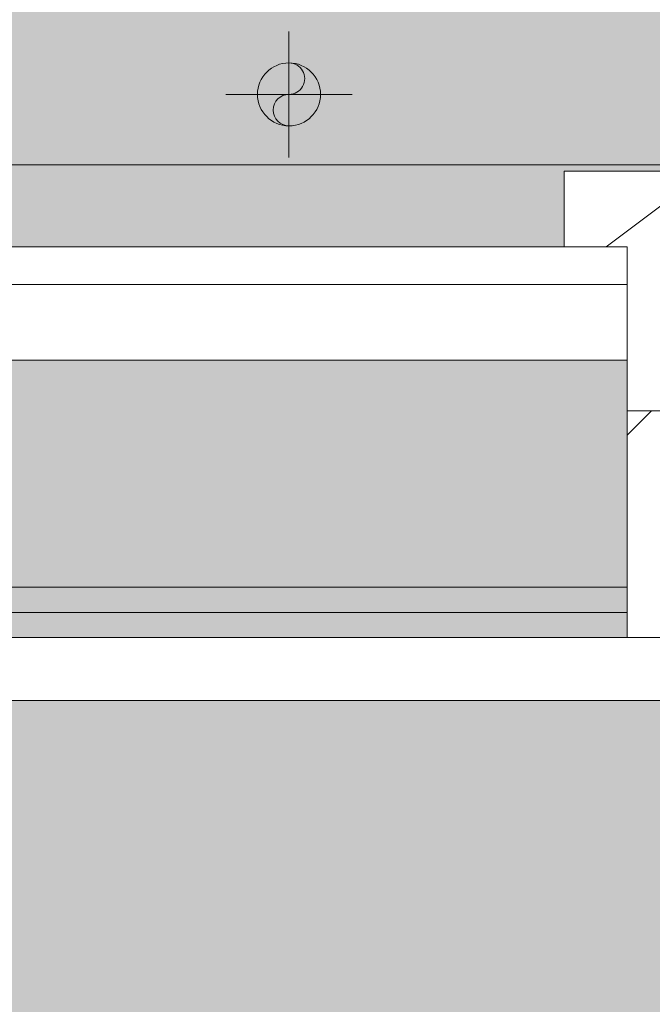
# Model space of a CAD drawing. Header units: millimetres. Extents: x 5980700 to 6194397, y -12939 to 2351883.
# Tile 32 of 124: x 6024410 to 6024661, y 4341 to 4732. Entities that reach past the tile are written whole.
import ezdxf

# ---------------------------------------------------------------- set-up
doc = ezdxf.new("R2010")
doc.units = ezdxf.units.MM
for name, color, linetype, lineweight in [('A-DOOR-FRAM', 31, 'Continuous', 18), ('A-FLOR', 192, 'Continuous', 18), ('A-FLOR-PATT', 8, 'Continuous', 18), ('A-GLAZ', 151, 'Continuous', 9), ('A-GLAZ-SILL', 1, 'Continuous', 9), ('A-WALL', 113, 'Continuous', 18), ('A-WALL-PATT', 111, 'Continuous', 25), ('P-PIPE', 3, 'Continuous', 9), ('P-PIPE-CNTR', 3, 'Continuous', 9)]:
    doc.layers.add(name, color=color, linetype=linetype, lineweight=lineweight)

# ---------------------------------------------------------------- blocks, each defined once
blk = doc.blocks.new('FX-HRT-JANELA_CORRER-4FLS - 330x190cm-4FLS-ALU-3_0cmFolha 5-V29-PLANTA DE CAIMENTO DE PISOS - TÉRREO')
at = {"layer": 'A-DOOR-FRAM', "lineweight": 5}
h = blk.add_hatch(dxfattribs=at)
h.set_pattern_fill('FP_53', color=256, style=0, pattern_type=2)
h.set_pattern_definition([(45, (14173.617, -4564.159000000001), (-449.0128060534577, 449.0128060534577), []), (45, (14332.367, -4564.159000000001), (0, 898.0256121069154), []), (45, (14014.867, -4564.159000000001), (0, 898.0256121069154), [])])
h.paths.add_polyline_path([(-1630.00000000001, -77.4999999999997), (-1630.00000000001, 12.49999999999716), (-1650.000000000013, 12.49999999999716), (-1650.000000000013, -77.4999999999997)])
h.paths.add_polyline_path([(1629.999999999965, -77.49999999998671), (1649.999999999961, -77.49999999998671), (1649.999999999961, 12.50000000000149), (1629.999999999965, 12.50000000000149), (1629.999999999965, -67.49999999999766)])
at = {"layer": 'A-GLAZ', "color": 130}
for p, q in [((-1630.000000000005, 12.49999999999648), (-1650.000000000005, 12.49999999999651)), ((-1650.000000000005, 12.49999999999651), (-1650.000000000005, -77.49999999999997)), ((-1650.000000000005, -77.49999999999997), (-1630.000000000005, -77.5))]:
    blk.add_line(p, q, dxfattribs=at)
blk = doc.blocks.new('FP_68-PLANTA DE CAIMENTO DE PISOS - TÉRREO')
at = {"layer": 'A-GLAZ-SILL', "color": 90, "lineweight": 5}
blk.add_line((1674.999999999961, 107.4999999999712), (-1675.000000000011, 107.4999999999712), dxfattribs=at)
blk = doc.blocks.new('CC_PEITORIL - PEITORIL-V67-PLANTA DE CAIMENTO DE PISOS - TÉRREO')
at = {"layer": 'A-GLAZ-SILL', "lineweight": 5}
h = blk.add_hatch(dxfattribs=at)
h.set_pattern_fill('FP_89', color=256, style=0, pattern_type=2)
h.set_pattern_definition([(0, (14173.617, -4564.159000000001), (406.4, 101.6), [33.528, -271.272, 33.528, -271.272, -1625.6]), (0, (14173.617, -4564.159000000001), (406.4, 101.6), [-609.6, 33.528, -576.072, 33.528, -271.272, -711.2]), (0, (14173.617, -4564.159000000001), (406.4, 101.6), [-1524, 33.528, -169.672, 33.528, -474.472]), (120, (14326.017, -4513.359), (-291.1881810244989, 301.1527240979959), [33.52799999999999, -271.2719999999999, 33.52799999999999, -1896.872]), (120, (14326.017, -4513.359), (-291.1881810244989, 301.1527240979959), [-338.328, -271.2719999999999, 33.52799999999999, -576.0719999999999, -1016]), (120, (14326.017, -4513.359), (-291.1881810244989, 301.1527240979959), [-1219.2, 33.52799999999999, -271.2719999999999, 33.52799999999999, -677.6719999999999]), (120, (14326.017, -4513.359), (-291.1881810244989, 301.1527240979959), [-1557.528, -169.672, 33.52799999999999, -474.4719999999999]), (240, (14376.817, -4310.159000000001), (-115.2118189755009, -402.7527240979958), [33.528, -271.272, 33.528, -1896.872]), (240, (14376.817, -4310.159000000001), (-115.2118189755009, -402.7527240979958), [-338.328, -271.272, 33.528, -576.072, -1016]), (240, (14376.817, -4310.159000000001), (-115.2118189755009, -402.7527240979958), [-1219.2, 33.528, -271.272, 33.528, -677.672]), (240, (14376.817, -4310.159000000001), (-115.2118189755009, -402.7527240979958), [-1557.528, -169.672, 33.528, -474.472])])
h.paths.add_polyline_path([(1649.999999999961, 12.50000000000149), (1649.999999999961, 77.50000000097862), (1674.999999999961, 77.50000000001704), (1674.999999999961, 100.9916647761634), (-1675.000000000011, 100.9916647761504), (-1675.000000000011, 77.50000000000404), (-1650.000000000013, 77.50000000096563), (-1650.000000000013, 12.49999999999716), (1629.999999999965, 12.50000000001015)])
h = blk.add_hatch(dxfattribs=at)
h.set_pattern_fill('FP_90', color=256, style=0, pattern_type=2)
h.set_pattern_definition([(216.87, (14808.617, -2976.659), (4762.494328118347, 3175.008507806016), [793.75, -7143.75]), (206.565, (15761.117, -3452.909), (-1587.501456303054, -1587.499067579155), [1774.879, -1774.879]), (198.435, (15761.117, -4246.659000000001), (-3174.997452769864, -1587.50290376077), [1004.024, -4016.092])])
h.paths.add_polyline_path([(1649.999999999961, 12.50000000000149), (1649.999999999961, 77.50000000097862), (1674.999999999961, 77.50000000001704), (1674.999999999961, 100.9916647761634), (-1675.000000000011, 100.9916647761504), (-1675.000000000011, 77.50000000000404), (-1650.000000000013, 77.50000000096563), (-1650.000000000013, 12.49999999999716), (1629.999999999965, 12.50000000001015)])
at = {"layer": 'A-GLAZ-SILL', "color": 90, "lineweight": 5}
for q in [(-1675.000000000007, 107.4999999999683), (-1675.000000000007, 77.5000000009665)]:
    blk.add_line((-1675.000000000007, 100.9916647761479), q, dxfattribs=at)
at = {"layer": 'A-GLAZ', "color": 90, "lineweight": 5}
blk.add_blockref('FP_68-PLANTA DE CAIMENTO DE PISOS - TÉRREO', (0, 0), dxfattribs=at)
blk = doc.blocks.new('BE-PMSa-MOD-ARQ-CONEXAODOFUTURO-EX-000-R_rvt-1-PLANTA DE CAIMENTO DE PISOS - TÉRREO')
at = {"layer": 'A-FLOR-PATT', "lineweight": 5}
h = blk.add_hatch(dxfattribs=at)
h.set_pattern_fill('FP_103', color=135, style=0, pattern_type=2)
h.set_pattern_definition([(225, (1821.385, -1013.341), (1.4210854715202e-14, -212.1320343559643), [450, -150]), (315, (1715.319, -1119.407), (0, -212.1320343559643), [450, -150])])
h.paths.add_polyline_path([(-17588.6148451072, -10125.84100563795), (-17588.6148451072, 5919.158994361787), (-17905.6607055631, 5919.158994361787), (-18260.05155624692, -10125.84100563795)])
h.paths.add_polyline_path([(22636.38515489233, -8664.047137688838), (24683.66278676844, -8664.047137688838), (24910.96562364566, -8333.887722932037), (25097.46955802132, -8045.317562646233), (25289.59551702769, -7726.511392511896), (25471.61384478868, -7401.828336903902), (25643.34495046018, -7071.588748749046), (25804.61939322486, -6736.118463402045), (25955.27804947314, -6395.748477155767), (23368.38515489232, -6395.748477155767), (23369.38515489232, -6730.84100563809), (23365.38515489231, -6734.841005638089), (23361.3135554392, -6734.060452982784), (23342.06990244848, -6720.841005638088), (23332.38515489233, -6720.930376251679), (23331.38515489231, -6727.841005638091), (23314.38515489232, -6727.841005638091), (23296.38515489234, -6735.002634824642), (23296.38515489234, -6785.841005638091), (23781.38515489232, -6785.841005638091), (23781.38515489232, -6780.841005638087), (23831.38515489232, -6780.841005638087), (23831.38515489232, -6785.841005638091), (24416.38515489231, -6785.841005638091), (24416.38515489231, -8605.841005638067), (22596.38515489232, -8605.841005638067), (22596.38515489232, -8595.841005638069), (21416.38515489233, -8595.841005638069), (21416.38515489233, -6955.841005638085), (22596.38515489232, -6955.613519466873), (22596.38515489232, -6785.841005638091), (23181.38515489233, -6785.841005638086), (23181.38515489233, -6780.841005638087), (23231.38515489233, -6780.841005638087), (23231.38515489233, -6785.841005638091), (23246.38515489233, -6785.841005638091), (23246.38515489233, -6395.748477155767), (23206.88515489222, -6395.748477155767), (23206.88515489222, -6416.382393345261), (23211.73353840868, -6425.171602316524), (23218.4561650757, -6428.596561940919), (23219.38515489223, -6429.345815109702), (23219.38515489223, -6441.144306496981), (23215.14102301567, -6442.203793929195), (23204.09419192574, -6438.115741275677), (23195.48073971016, -6429.259910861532), (23193.02236658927, -6420.085137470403), (23192.88996436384, -6415.841005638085), (23191.88515489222, -6415.841005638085), (23191.88515489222, -6395.748477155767), (21311.38512764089, -6395.748477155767), (21311.3851276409, -395.7484771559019), (26110.13512764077, -395.7484771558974), (26110.13512764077, -6011.987874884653), (26234.42540171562, -5672.357231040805), (26348.29356350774, -5329.09189897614), (26451.63355010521, -4982.511614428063), (26544.34910510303, -4632.939200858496), (26626.35386826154, -4280.70026875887), (26697.57145594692, -3926.122912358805), (26757.93553227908, -3569.537404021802), (26807.38987092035, -3211.275886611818), (26845.88840744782, -2851.672064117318), (26873.39528226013, -2491.060890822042), (27298.54064462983, 5174.591947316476), (21231.38515489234, 5390.55840290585), (21231.38515489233, -8664.047137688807), (22606.38515489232, -8664.047137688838)])
h.paths.add_polyline_path([(-4285.283920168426, -8347.825683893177), (-4283.966662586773, -8347.795229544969), (-4283.966662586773, -8234.241794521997), (-4285.375315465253, -8230.841005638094), (-4361.627696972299, -8230.841005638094), (-4361.627696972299, -8347.825683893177), (-4294.66302762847, -8347.825683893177)])
h.paths.add_polyline_path([(-979.7632562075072, 115.3896399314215), (164.3857207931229, 115.3896399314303), (164.3857207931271, 1841.148018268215), (-1658.614845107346, 1841.148018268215), (-1658.61484510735, 115.3896399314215), (-1568.633892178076, 115.3896399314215)])
h.paths.add_polyline_path([(24371.38515489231, 854.1589943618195), (22881.38515489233, 854.1589943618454), (22881.38515489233, 4354.15899436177), (24531.3851548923, 4354.158994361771), (24531.3851548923, 854.1589943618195), (24486.38515489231, 854.1589943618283)])
h.paths.add_polyline_path([(26422.42163599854, 3992.407384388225), (26422.42163599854, 5123.575823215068), (27022.42163599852, 5123.575823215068), (27022.42163599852, 3992.407384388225), (26541.37381926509, 3992.407384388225)])
h.paths.add_polyline_path([(-8304.116662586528, 4596.658994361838), (-8304.116662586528, 4597.158205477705), (-8314.11666258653, 4596.658994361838)])
h.paths.add_polyline_path([(19925.14432074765, 4641.658994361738), (19999.38682609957, 4641.658994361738), (19999.38682609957, 4674.158994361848), (15923.88333741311, 4674.158994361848), (15923.88333741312, 4641.658994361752), (16272.64941956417, 4641.658994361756), (16272.64941956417, 4671.658994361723), (19622.64941956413, 4670.787042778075), (19622.64941956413, 4641.658994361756), (19630.70900276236, 4641.658994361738)])
h.paths.add_polyline_path([(12268.88333741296, 4641.658994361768), (12287.64940954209, 4641.658994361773), (12287.64940954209, 4671.658994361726), (15637.64940954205, 4670.787042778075), (15637.64940954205, 4641.658994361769), (15653.88333741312, 4641.658994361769), (15653.88333741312, 4674.158994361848), (12268.88333741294, 4674.158994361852), (12268.88333741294, 4663.79490484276)])
h.paths.add_polyline_path([(-8314.11666258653, 4641.658994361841), (-8301.114845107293, 4641.658994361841), (-8301.114845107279, 4674.158994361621), (-11733.61666258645, 4674.158994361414), (-11733.61666258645, 4641.658994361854), (-11704.86666258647, 4641.658994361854), (-11704.86666258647, 4671.658994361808), (-8354.866662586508, 4670.787042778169), (-8354.866662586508, 4641.658994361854), (-8340.646205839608, 4641.658994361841)])
h.paths.add_polyline_path([(-12031.61666258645, 4641.658994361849), (-12028.61666258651, 4641.658994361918), (-12028.61666258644, 4674.158994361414), (-16356.61588608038, 4674.158994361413), (-16356.61588608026, 4641.658994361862), (-15848.61666258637, 4641.658994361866), (-15848.61666258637, 4671.65899436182), (-12498.61666258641, 4670.787042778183), (-12498.61666258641, 4641.658994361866), (-12041.61666258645, 4641.658994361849)])
h.paths.add_polyline_path([(-16581.61588608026, 5447.158205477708), (-16356.61588608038, 5447.158205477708), (-16356.61588608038, 5479.158994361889), (-16626.61588608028, 5479.158994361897), (-16626.61588608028, 5447.158205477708), (-16611.61588608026, 5447.158205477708)])
h = blk.add_hatch(dxfattribs=at)
h.set_pattern_fill('FP_2', color=135, style=0, pattern_type=2)
h.set_pattern_definition([(0, (0, 0), (812.8, 203.2), [33.528, -576.072, 33.528, -576.072, -3251.2]), (0, (0, 0), (812.8, 203.2), [-1219.2, 33.528, -1185.672, 33.528, -576.072, -1422.4]), (0, (0, 0), (812.8, 203.2), [-3048, 33.528, -372.872, 33.528, -982.472]), (120, (304.8, 101.6), (-582.3763620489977, 602.3054481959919), [33.52799999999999, -576.0719999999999, 33.52799999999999, -576.0719999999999, -3251.199999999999]), (120, (304.8, 101.6), (-582.3763620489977, 602.3054481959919), [-1219.2, 33.52799999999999, -1185.672, 33.52799999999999, -576.0719999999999, -1422.4]), (120, (304.8, 101.6), (-582.3763620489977, 602.3054481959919), [-3048, 33.52799999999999, -372.8719999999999, 33.52799999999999, -982.4719999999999]), (240, (406.4, 508), (-230.4236379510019, -805.5054481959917), [33.528, -576.072, 33.528, -576.072, -3251.2]), (240, (406.4, 508), (-230.4236379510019, -805.5054481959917), [-1219.2, 33.528, -1185.672, 33.528, -576.072, -1422.4]), (240, (406.4, 508), (-230.4236379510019, -805.5054481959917), [-3048, 33.528, -372.872, 33.528, -982.472])])
h.paths.add_polyline_path([(13153.13200708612, -10125.84100563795), (14705.38782324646, -10125.84100563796), (14705.38782324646, -9779.8857164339), (14699.38782324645, -9779.8857164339), (14699.38782324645, -9763.237570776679), (14681.68558745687, -9763.757413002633), (14670.96395493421, -9768.482704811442), (14665.88782324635, -9780.73757077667), (14665.88782324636, -9856.278958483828), (14670.73620676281, -9865.0681674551), (14677.45883342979, -9868.493127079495), (14678.38782324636, -9869.242380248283), (14678.38782324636, -9881.040871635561), (14674.1436913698, -9882.10035906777), (14663.09686027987, -9878.012306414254), (14654.48340806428, -9869.156476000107), (14652.0250349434, -9859.981702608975), (14651.89263271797, -9855.73757077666), (14650.88782324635, -9855.73757077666), (14651.89263271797, -9780.73757077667), (14653.73085252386, -9770.127241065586), (14655.24199762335, -9764.487570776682), (14667.13782324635, -9752.591745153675), (14683.38782324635, -9748.23757077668), (14699.38782324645, -9748.23757077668), (14699.38782324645, -9731.589425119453), (14705.38782324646, -9731.589425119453), (14705.38782324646, -9705.737570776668), (14755.38782324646, -9705.737570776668), (14755.38782324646, -9754.737570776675), (14795.38782324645, -9754.737570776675), (14796.02424042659, -9756.737570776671), (14812.38782324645, -9756.737570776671), (14811.36426821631, -9815.737570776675), (14810.34779546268, -9815.737570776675), (14811.47778338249, -9818.171971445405), (14811.43015556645, -9819.291362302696), (14811.44856252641, -9820.918341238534), (14827.38782324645, -9827.197475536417), (14827.38782324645, -10125.84100563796), (21231.38515489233, -10125.84100563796), (21231.38515489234, 5919.158994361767), (12003.88515489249, 5918.472013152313), (12003.8851548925, 5447.158205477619), (12268.88333741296, 5447.158205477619), (12268.88333741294, 4674.158994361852), (15653.88333741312, 4674.158994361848), (15653.88333741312, 5447.158205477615), (15923.88333741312, 5447.15820547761), (15923.88333741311, 4674.158994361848), (19999.38682609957, 4674.158994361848), (19999.38682609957, 5447.158205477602), (20269.38682609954, 5447.158205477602), (20269.38682609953, 4280.731645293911), (20299.38682609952, 4280.731645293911), (20298.51487451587, 1530.731645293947), (20269.38682609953, 1530.731645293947), (20269.38682609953, 1143.558994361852), (20299.38682609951, 1143.558994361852), (20298.51487451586, -1606.441005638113), (20269.38682609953, -1606.441005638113), (20269.38682609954, -2040.191005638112), (20299.38682609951, -2040.191005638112), (20298.51487451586, -4790.191005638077), (20269.38682609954, -4790.191005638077), (20269.38682609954, -5273.941005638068), (20299.38682609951, -5273.941005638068), (20298.51487451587, -8023.941005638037), (20269.38682609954, -8023.941005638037), (20269.38682609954, -9308.841005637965), (19999.38682609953, -9308.841005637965), (19999.38682609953, -8513.841794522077), (19913.38333741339, -8513.841794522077), (19913.38333741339, -8347.825683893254), (19635.38599049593, -8347.825683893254), (19635.38599049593, -8377.825683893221), (16285.38599049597, -8376.953732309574), (16285.38599049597, -8347.825683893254), (15971.88333741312, -8347.825683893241), (15971.88333741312, -8513.84179452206), (15921.38515489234, -8513.84179452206), (15921.38515489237, -9312.594001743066), (15651.38515489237, -9312.594001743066), (15651.3851548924, -8513.84179452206), (15603.38515489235, -8513.841794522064), (15603.38515489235, -8377.825683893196), (12316.88333741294, -8377.82568389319), (12316.88333741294, -8513.841794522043), (12268.88333741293, -8513.841794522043), (12268.88333741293, -9312.59400174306), (11998.88333741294, -9312.59400174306), (11998.88333741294, -8513.841794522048), (11950.88333741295, -8513.841794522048), (11950.88333741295, -8347.825683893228), (11867.63333741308, -8347.825683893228), (11867.63333741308, -8377.82568389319), (8517.633337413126, -8376.953732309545), (8517.633337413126, -8347.825683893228), (8434.383337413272, -8347.825683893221), (8434.383337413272, -8468.841794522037), (8419.38333741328, -8468.841794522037), (8419.38333741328, -8498.841794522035), (8434.383337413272, -8498.841794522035), (8434.383337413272, -8513.841794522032), (8386.383337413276, -8513.841794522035), (8386.383337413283, -9312.594001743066), (8116.383337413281, -9312.594001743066), (8116.383337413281, -9125.841005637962), (2121.38333741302, -9125.841005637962), (2121.38333741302, -9312.594001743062), (1851.383337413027, -9312.594001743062), (1851.383337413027, -9125.841005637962), (-4143.616662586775, -9125.841005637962), (-4143.616662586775, -9312.594001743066), (-4413.616662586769, -9312.594001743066), (-4413.616662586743, -8513.841794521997), (-4461.61666258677, -8513.841794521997), (-4461.61666258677, -8498.841794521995), (-4446.616662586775, -8498.841794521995), (-4446.616662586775, -8468.841794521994), (-4461.61666258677, -8468.841794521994), (-4461.61666258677, -8347.825683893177), (-4547.366662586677, -8347.825683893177), (-4547.366662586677, -8377.825683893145), (-7897.36666258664, -8376.953732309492), (-7897.36666258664, -8347.825683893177), (-7983.116662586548, -8347.825683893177), (-7983.116662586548, -8513.841794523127), (-8031.114845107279, -8513.841794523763), (-8031.114845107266, -9308.841005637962), (-8301.114845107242, -9308.841005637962), (-8301.114845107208, -8513.84179452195), (-8349.116662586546, -8513.841794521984), (-8349.116662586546, -8347.825683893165), (-8354.864845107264, -8347.825683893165), (-8354.864845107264, -8377.825683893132), (-11704.86484510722, -8376.953732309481), (-11704.86484510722, -8347.825683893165), (-11710.61666258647, -8347.825683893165), (-11710.61666258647, -8513.841794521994), (-11758.61484510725, -8513.841794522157), (-11758.61484510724, -9308.841005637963), (-12028.61484510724, -9308.841005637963), (-12028.61484510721, -8513.841794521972), (-12076.61666258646, -8513.841794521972), (-12076.61666258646, -8347.825683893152), (-12498.61666258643, -8347.825683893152), (-12498.61666258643, -8377.82568389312), (-15848.61666258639, -8376.953732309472), (-15848.61666258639, -8347.825683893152), (-16270.61666258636, -8347.82568389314), (-16270.61666258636, -8513.841794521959), (-16356.6158860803, -8513.84179452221), (-16356.61588608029, -9308.841005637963), (-16626.61588608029, -9308.841005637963), (-16626.61588608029, -7987.079408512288), (-16656.61588608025, -7987.079408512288), (-16655.74393449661, -5237.079408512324), (-16626.61588608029, -5237.079408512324), (-16626.61588608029, -4803.341005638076), (-16656.61588608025, -4803.341005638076), (-16655.7439344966, -2053.341005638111), (-16626.61588608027, -2053.341005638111), (-16626.61588608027, -1620.841794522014), (-16656.61588608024, -1620.841794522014), (-16655.74393449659, 1129.158205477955), (-16626.61588608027, 1129.158205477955), (-16626.61588608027, 1534.158205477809), (-16656.61588608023, 1534.158205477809), (-16655.74393449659, 4284.158205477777), (-16626.61588608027, 4284.158205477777), (-16626.61588608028, 5479.158994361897), (-16356.61588608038, 5479.158994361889), (-16356.61588608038, 4674.158994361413), (-12028.61666258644, 4674.158994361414), (-12028.61666258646, 5447.158205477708), (-11733.61666258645, 5446.941285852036), (-11733.61666258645, 4674.158994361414), (-8301.114845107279, 4674.158994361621), (-8301.114845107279, 5447.158205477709), (-8031.114845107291, 5447.158205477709), (-8031.114845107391, 5919.158994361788), (-17588.61484510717, 5919.158994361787), (-17588.6148451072, -10125.84100563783), (8442.166919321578, -10125.84100563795)])
h.paths.add_polyline_path([(14664.88301377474, -9780.73757077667), (14665.63226694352, -9779.779781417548), (14664.44050548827, -9775.73581322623)])
h.paths.add_polyline_path([(-16089.6590788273, -8758.10531785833), (-16115.54098333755, -8754.697900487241), (-16139.6590788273, -8744.707858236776), (-16160.36975694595, -8728.815995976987), (-16176.26161920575, -8708.105317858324), (-16186.2516614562, -8683.987222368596), (-16189.6590788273, -8658.105317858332), (-16186.2516614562, -8632.223413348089), (-16176.26161920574, -8608.105317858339), (-16160.36975694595, -8587.39463973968), (-16139.6590788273, -8571.502777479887), (-16115.54098333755, -8561.512735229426), (-16089.6590788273, -8558.105317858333), (-16063.77717431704, -8561.512735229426), (-16039.65907882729, -8571.502777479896), (-16018.94840070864, -8587.394639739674), (-16003.05653844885, -8608.105317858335), (-15993.06649619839, -8632.22341334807), (-15989.6590788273, -8658.105317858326), (-15993.06649619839, -8683.987222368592), (-16003.05653844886, -8708.10531785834), (-16018.94840070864, -8728.815995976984), (-16039.65907882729, -8744.707858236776), (-16063.77717431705, -8754.697900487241)])
h.paths.add_polyline_path([(19732.71217533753, -8754.668450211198), (19706.83027082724, -8751.260990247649), (19682.71217533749, -8741.270823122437), (19660.00862136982, -8722.781563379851), (19646.10963495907, -8704.667825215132), (19636.11959270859, -8680.54942825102), (19632.71217533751, -8648.664394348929), (19632.71217533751, -8622.782813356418), (19636.11959270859, -8596.901232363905), (19646.10963495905, -8572.783438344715), (19662.00149721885, -8552.073019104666), (19682.71217533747, -8536.181355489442), (19706.83027082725, -8526.191438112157), (19732.7121753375, -8522.784063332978), (19758.59407984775, -8526.191438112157), (19782.71217533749, -8536.181355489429), (19803.42285345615, -8552.073019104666), (19819.31471571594, -8572.783438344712), (19829.30475796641, -8596.901232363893), (19832.7121753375, -8628.39034617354), (19832.7121753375, -8654.66720021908), (19827.88084468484, -8683.987101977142), (19816.67739151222, -8708.104895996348), (19803.42285345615, -8725.378762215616), (19782.71217533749, -8741.27082312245), (19758.59407984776, -8751.260990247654)])
h.paths.add_polyline_path([(15648.38515489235, -8468.841794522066), (15650.88333741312, -8468.841794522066), (15650.88333741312, -8347.825683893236), (15648.38515489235, -8347.825683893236), (15648.38515489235, -8375.919436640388)])
h.paths.add_polyline_path([(-15957.766248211, 4689.65210732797), (-15964.016248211, 4691.326789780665), (-15966.60508297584, 4693.313272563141), (-15969.84032103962, 4698.916869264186), (-15969.84032103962, 4705.387345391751), (-15966.60508297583, 4710.990942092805), (-15961.00148627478, 4714.226180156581), (-15954.53101014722, 4714.226180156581), (-15948.92741344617, 4710.990942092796), (-15945.69217538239, 4705.387345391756), (-15945.69217538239, 4698.916869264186), (-15948.92741344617, 4693.313272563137), (-15954.53101014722, 4690.078034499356)])
h.paths.add_polyline_path([(19572.98503538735, 4699.192323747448), (19566.73503538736, 4700.867006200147), (19564.14620062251, 4702.853488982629), (19560.91096255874, 4708.45708568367), (19560.91096255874, 4714.927561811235), (19564.14620062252, 4720.531158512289), (19569.74979732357, 4723.766396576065), (19576.22027345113, 4723.766396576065), (19581.82387015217, 4720.53115851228), (19585.05910821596, 4714.927561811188), (19585.05910821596, 4708.457085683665), (19581.82387015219, 4702.853488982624), (19576.22027345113, 4699.618250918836)])
h.paths.add_polyline_path([(19732.7121753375, 4730.240264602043), (19706.83027082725, 4733.647681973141), (19682.7121753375, 4743.637724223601), (19662.00149721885, 4759.529586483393), (19646.10963495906, 4780.240264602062), (19636.11959270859, 4804.358360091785), (19632.71217533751, 4830.240264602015), (19636.11959270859, 4856.122169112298), (19646.10963495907, 4880.240264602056), (19662.00149721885, 4900.950942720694), (19682.7121753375, 4916.84280498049), (19706.83027082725, 4926.832847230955), (19732.7121753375, 4930.240264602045), (19758.59407984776, 4926.832847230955), (19782.71217533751, 4916.842804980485), (19803.42285345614, 4900.950942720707), (19819.31471571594, 4880.240264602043), (19829.30475796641, 4856.122169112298), (19832.7121753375, 4830.24026460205), (19829.30475796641, 4804.358360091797), (19819.31471571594, 4780.240264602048), (19803.42285345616, 4759.529586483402), (19782.71217533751, 4743.63772422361), (19758.59407984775, 4733.647681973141)])
h.paths.add_polyline_path([(-16089.6590788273, 4736.408178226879), (-16115.54098333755, 4739.815595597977), (-16139.6590788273, 4749.805637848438), (-16160.36975694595, 4765.697500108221), (-16176.26161920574, 4786.408178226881), (-16186.2516614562, 4810.526273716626), (-16189.6590788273, 4836.408178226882), (-16186.2516614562, 4862.29008273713), (-16176.26161920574, 4886.408178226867), (-16160.36975694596, 4907.118856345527), (-16139.6590788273, 4923.010718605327), (-16115.54098333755, 4933.000760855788), (-16089.6590788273, 4936.408178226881), (-16063.77717431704, 4933.000760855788), (-16039.6590788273, 4923.010718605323), (-16018.94840070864, 4907.118856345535), (-16003.05653844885, 4886.408178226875), (-15993.06649619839, 4862.29008273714), (-15989.6590788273, 4836.408178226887), (-15993.06649619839, 4810.526273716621), (-16003.05653844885, 4786.408178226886), (-16018.94840070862, 4765.697500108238), (-16039.6590788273, 4749.805637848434), (-16063.77717431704, 4739.815595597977)])
h = blk.add_hatch(dxfattribs=at)
h.set_pattern_fill('FP_109', color=133, style=0, pattern_type=2)
h.set_pattern_definition([(49.99999999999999, (0, 0), (182.184668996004, -15.93908553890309), [19.05, -209.55]), (355, (0, 0), (-35.24242749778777, 191.0566080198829), [15.24, -167.64]), (100.451, (15.182, -1.328), (146.9425016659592, 175.1166878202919), [16.19, -178.09]), (46.184, (0, 50.8), (271.0788941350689, -42.04327417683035), [28.575, -314.325]), (96.636, (22.59, 47.297), (237.4025071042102, 247.4272132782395), [24.285, -267.135]), (351.184, (0, 50.8), (237.404605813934, 247.4251178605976), [22.86, -251.46]), (21, (25.4, 38.1), (151.6148798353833, -102.2655185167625), [19.05, -209.55]), (326, (25.4, 38.1), (61.80235996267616, 184.1877424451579), [15.24, -167.64]), (71.45100000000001, (38.035, 29.578), (213.4170626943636, 81.92136778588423), [16.19, -178.09]), (37.50000000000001, (0, 0), (3.08832282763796, 84.55507579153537), [8.382, -157.226, 8.382, -161.798, -168.275]), (37.50000000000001, (0, 0), (3.08832282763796, 84.55507579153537), [-335.788, 8.382, -159.893]), (7.499999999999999, (0, 0), (66.81943811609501, 100.1807470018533), [8.382, -88.646, 8.382, -153.416, -64.135]), (7.499999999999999, (0, 0), (66.81943811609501, 100.1807470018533), [-258.826, 8.382, -55.753]), (327.5, (-56.642, 0), (135.5904877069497, -5.7289126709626), [8.382, -55.118, 8.382, -189.738, -262.89]), (327.5, (-56.642, 0), (135.5904877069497, -5.7289126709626), [-261.62, 8.382, -254.508]), (317.5, (-82.042, 0), (148.1288864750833, 25.42676126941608), [8.382, -74.168, 8.382, -123.19, -186.69]), (317.5, (-82.042, 0), (148.1288864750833, 25.42676126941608), [-214.122, 8.382, -178.308])])
h.paths.add_polyline_path([(-4441.627696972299, -8177.825683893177), (-4441.627696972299, -8167.82568389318), (-4451.627696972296, -8167.82568389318), (-4451.627696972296, -8177.825683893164)])
h.paths.add_polyline_path([(20075.50989163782, -8167.825683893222), (20089.3868260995, -8167.825683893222), (20089.38682609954, -5194.841794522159), (19913.38333741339, -5194.841794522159), (19913.38333741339, -4838.84179452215), (20089.38682609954, -4838.841794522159), (20089.38682609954, -2003.841794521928), (19923.3833374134, -2003.841794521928), (19923.38333741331, -1915.841005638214), (15956.88333741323, -1915.841005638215), (15956.88333741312, -2008.841794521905), (15620.88333741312, -2008.841794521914), (15620.88333741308, -1915.841005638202), (12301.88333741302, -1915.841005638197), (12301.88333741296, -2008.841794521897), (11965.88333741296, -2008.84179452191), (11965.88333741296, -1915.841005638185), (9479.379702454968, -1915.841005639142), (9479.379702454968, -1900.841005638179), (8579.379702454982, -1900.841005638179), (8579.379702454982, -2050.841005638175), (11830.88333741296, -2050.841005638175), (11830.88333741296, -2143.841794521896), (12436.88333741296, -2143.841794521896), (12436.88333741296, -2050.84100563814), (15485.88333741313, -2050.841005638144), (15485.88333741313, -2143.841794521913), (16091.88333741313, -2143.841794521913), (16091.88333741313, -2050.841005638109), (19788.3833374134, -2050.841005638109), (19788.3833374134, -2138.841794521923), (19964.38682609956, -2138.841794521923), (19964.38682609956, -4713.841794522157), (19788.3833374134, -4713.841794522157), (19788.3833374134, -5319.841794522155), (19964.38682609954, -5319.841794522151), (19964.38682609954, -8042.825683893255), (8511.785154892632, -8042.825683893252), (8511.785154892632, -4063.84179452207), (8559.379702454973, -4063.841794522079), (8559.379702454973, -3457.84179452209), (8511.785154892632, -3457.84179452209), (8511.785154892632, -2770.84100563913), (8500.374635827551, -2770.84100563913), (8500.374635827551, -2640.841005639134), (8511.785154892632, -2640.841005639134), (8511.785154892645, -2138.841794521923), (8549.379702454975, -2138.826511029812), (8549.379702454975, -1900.841005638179), (8539.379702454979, -1900.841005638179), (8539.379702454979, -1915.841005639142), (8424.379702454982, -1915.841005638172), (8424.379702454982, -2003.841794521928), (8386.785154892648, -2003.841794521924), (8386.785154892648, -3582.841794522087), (8434.379702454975, -3582.841794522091), (8434.379702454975, -3938.841794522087), (8386.78515489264, -3938.841794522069), (8386.78515489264, -8167.825683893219), (19983.39944753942, -8167.825683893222)])
h.paths.add_polyline_path([(-4451.627696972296, -8167.82568389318), (-4451.627696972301, -1915.841005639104), (-4556.62769697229, -1915.841005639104), (-4556.62769697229, -1900.841005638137), (-4566.627696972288, -1900.841005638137), (-4566.627696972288, -2740.841005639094), (-4556.627696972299, -2740.841005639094), (-4556.627696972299, -2751.841005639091), (-4536.622630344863, -2751.841005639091), (-4536.622630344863, -2640.841005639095), (-4517.622630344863, -2640.841005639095), (-4517.622630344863, -2770.841005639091), (-4556.627696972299, -2770.841005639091), (-4556.627696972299, -2780.841005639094), (-4566.627696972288, -2780.841005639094), (-4566.627696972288, -2820.841005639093), (-4576.627696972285, -2820.841005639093), (-4576.627696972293, -8042.825683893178), (-16321.61588607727, -8042.825683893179), (-16321.61588608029, -5319.841794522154), (-16145.61666258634, -5319.841794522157), (-16145.61666258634, -4713.841794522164), (-16321.61588608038, -4713.841794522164), (-16321.61588608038, -2138.841794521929), (-16145.61666258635, -2138.841794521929), (-16145.61666258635, -2050.841005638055), (-12201.61666258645, -2050.841005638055), (-12201.61666258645, -2138.841794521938), (-11585.61666258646, -2138.841794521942), (-11585.61666258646, -2050.841005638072), (-8474.116662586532, -2050.841005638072), (-8474.116662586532, -2138.841794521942), (-7858.116662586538, -2138.841794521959), (-7858.116662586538, -2050.841005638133), (-4596.627696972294, -2049.966749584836), (-4596.627696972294, -1900.841005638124), (-5496.627696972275, -1900.841005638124), (-5496.627696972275, -1915.841005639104), (-7993.116662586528, -1915.841005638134), (-7993.116662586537, -2003.841794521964), (-8339.116662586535, -2003.841794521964), (-8339.116662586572, -1915.841005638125), (-11720.6166625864, -1915.841005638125), (-11720.61666258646, -2003.841794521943), (-12066.61666258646, -2003.841794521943), (-12066.61666258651, -1915.841005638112), (-16280.61666258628, -1915.841005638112), (-16280.61666258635, -2003.84179452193), (-16446.61588608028, -2003.84179452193), (-16446.61588608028, -4838.841794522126), (-16270.61666258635, -4838.841794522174), (-16270.61666258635, -5194.841794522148), (-16446.61588608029, -5194.841794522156), (-16446.61588608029, -8167.825683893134), (-4512.987072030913, -8167.825683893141)])
h.paths.add_polyline_path([(-6183.614845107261, -327.1176804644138), (-6183.612822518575, -327.1195872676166), (-6151.433903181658, -327.1195872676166)])
h.paths.add_polyline_path([(-6183.614845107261, -1157.117680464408), (-6183.612822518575, -1157.119587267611), (-6174.673446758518, -1157.119587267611)])
h.paths.add_polyline_path([(9914.343509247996, -1770.841005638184), (10006.38515489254, -1770.841005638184), (10006.38515489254, -14.61798700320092), (9529.379702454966, -14.61798700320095), (9529.379702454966, -29.61798700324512), (9479.379702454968, -29.61798700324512), (9479.379702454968, -14.61798700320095), (8539.379702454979, -14.617987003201), (8539.379702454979, -29.61798700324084), (8489.37970245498, -28.80444696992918), (8489.37970245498, -14.617987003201), (-2271.114845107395, -14.6179870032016), (-2271.114845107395, -29.61036006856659), (-2321.114845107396, -29.61036006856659), (-2321.114845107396, -14.6179870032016), (-3061.11484510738, -14.61798700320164), (-3061.11484510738, -29.6103600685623), (-3111.114845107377, -29.61036006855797), (-3111.114845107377, -14.61798700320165), (-3280.616662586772, -14.61798700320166), (-3280.616662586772, -29.61036006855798), (-3330.616662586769, -29.61036006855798), (-3330.616662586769, -14.61798700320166), (-4070.616662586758, -14.6179870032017), (-4070.616662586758, -29.61036006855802), (-4120.616662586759, -29.61036006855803), (-4120.616662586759, -14.6179870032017), (-4506.627696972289, -14.61798700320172), (-4506.627696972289, -29.61036006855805), (-4556.62769697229, -29.61036006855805), (-4556.62769697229, -14.61798700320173), (-5496.627696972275, -14.61798700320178), (-5496.627696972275, -29.61036006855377), (-5546.627696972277, -29.61036006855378), (-5546.627696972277, -14.61798700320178), (-6183.614845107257, -14.61798700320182), (-6183.614845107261, -1770.841005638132), (-5546.627696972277, -1770.841005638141), (-5546.627696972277, -1755.841005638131), (-5496.627696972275, -1755.841005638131), (-5496.627696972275, -1770.841005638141), (-4556.62769697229, -1770.841005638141), (-4556.62769697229, -1755.841005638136), (-4506.627696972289, -1755.841005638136), (-4506.627696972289, -1770.841005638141), (-4436.616662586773, -1770.841005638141), (-4436.616662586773, -1682.841794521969), (-4120.616662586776, -1682.841794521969), (-4120.616662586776, -1770.841005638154), (-1313.614873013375, -1770.841005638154), (-1313.614873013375, -1755.841005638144), (-1243.614873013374, -1755.841005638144), (-1243.614873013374, -1770.841005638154), (-403.6148730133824, -1770.841005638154), (-403.6148730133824, -1755.841005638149), (-333.6148730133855, -1755.841005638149), (-333.6148730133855, -1770.841005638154), (748.3833374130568, -1770.841005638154), (748.3833374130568, -1755.841005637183), (818.3833374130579, -1755.841005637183), (818.3833374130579, -1770.841005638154), (1678.38333741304, -1770.841005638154), (1678.38333741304, -1620.841005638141), (-3970.61666258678, -1620.841005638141), (-3970.61666258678, -1532.841794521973), (-4586.616662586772, -1532.841794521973), (-4586.616662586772, -1620.841005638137), (-6033.61484510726, -1620.841005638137), (-6033.61484510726, -164.6179870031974), (9856.385154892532, -164.6179870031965), (9856.385154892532, -1620.841005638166), (8559.379702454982, -1620.841005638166), (8559.379702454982, -1532.841794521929), (7943.379702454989, -1532.841794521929), (7943.379702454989, -1620.841005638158), (2294.383337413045, -1620.970226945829), (2294.383337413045, -1770.841005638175), (3154.383337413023, -1770.841005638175), (3154.383337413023, -1755.841005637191), (3224.383337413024, -1755.841005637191), (3224.383337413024, -1770.841005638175), (4236.385126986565, -1770.841005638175), (4236.385126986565, -1755.841005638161), (4306.385126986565, -1755.841005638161), (4306.385126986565, -1770.841005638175), (5146.385126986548, -1770.841005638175), (5146.385126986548, -1755.841005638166), (5216.38512698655, -1755.841005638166), (5216.38512698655, -1770.841005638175), (8093.379702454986, -1770.841005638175), (8093.379702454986, -1682.841794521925), (8409.379702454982, -1682.841794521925), (8409.379702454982, -1770.841005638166), (8489.37970245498, -1770.841005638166), (8489.37970245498, -1755.841005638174), (8539.379702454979, -1755.841005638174), (8539.379702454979, -1770.841005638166), (9479.379702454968, -1770.841005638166), (9479.379702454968, -1755.841005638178), (9529.379702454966, -1755.841005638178), (9529.379702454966, -1770.841005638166), (9856.385154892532, -1770.841005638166)])
h.paths.add_polyline_path([(2264.383337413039, -1770.841005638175), (2264.383337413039, -1527.841794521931), (1708.383337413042, -1527.841794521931), (1708.383337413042, -1770.841005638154), (1718.38333741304, -1770.841005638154), (1718.38333741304, -1755.841005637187), (1788.383337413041, -1755.841005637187), (1788.383337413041, -1770.841005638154), (1833.383337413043, -1770.841005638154), (1833.383337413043, -1677.841794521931), (2139.383337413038, -1677.841794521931), (2139.383337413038, -1770.841005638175), (2184.38333741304, -1770.841005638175), (2184.38333741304, -1755.841005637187), (2254.383337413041, -1755.841005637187), (2254.383337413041, -1770.841005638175), (2259.025241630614, -1770.841005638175)])
h.paths.add_polyline_path([(16686.35582290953, -1755.841005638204), (19923.38333741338, -1755.841005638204), (19923.3833374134, -1667.841794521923), (20089.38682609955, -1667.841794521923), (20089.38682609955, 1166.15820547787), (19913.38333741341, 1166.158205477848), (19913.38333741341, 1522.158205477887), (20089.38682609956, 1522.158205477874), (20089.38682609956, 4296.158205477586), (19913.3833374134, 4296.158205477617), (19913.38333741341, 4461.658994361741), (15971.88333741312, 4461.658994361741), (15971.88333741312, 4296.158205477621), (15605.88333741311, 4296.158205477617), (15605.88333741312, 4461.658994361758), (12316.88333741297, 4461.658994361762), (12316.88333741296, 4296.158205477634), (11950.88333741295, 4296.158205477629), (11950.88333741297, 4461.658994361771), (8424.379702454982, 4461.658994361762), (8424.379702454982, 140.3820129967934), (8489.37970245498, 140.3820129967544), (8489.37970245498, 130.3820129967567), (8539.379702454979, 130.382012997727), (8539.379702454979, 115.3820129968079), (8549.379702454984, 115.3820129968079), (8549.379702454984, 955.3820129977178), (8539.379702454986, 955.3820129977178), (8539.379702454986, 966.3820129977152), (8519.374635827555, 966.382012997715), (8519.374635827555, 855.3820129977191), (8500.374635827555, 855.3820129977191), (8500.374635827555, 985.382012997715), (8539.379702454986, 985.3820129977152), (8539.379702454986, 995.3820129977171), (8549.379702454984, 995.3820129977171), (8549.379702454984, 4336.658994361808), (11825.88333741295, 4336.658994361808), (11825.88333741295, 4171.158205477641), (12441.88333741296, 4171.158205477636), (12441.88333741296, 4336.658994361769), (15480.88333741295, 4336.658994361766), (15480.88333741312, 4171.158205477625), (16096.88333741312, 4171.15820547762), (16097.48518693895, 4336.658994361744), (19788.3833374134, 4336.658994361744), (19788.38333741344, 4171.158205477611), (19964.38682609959, 4171.158205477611), (19964.38682609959, 1647.158205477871), (19788.38333741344, 1647.158205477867), (19788.38333741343, 1041.158205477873), (19964.38682609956, 1041.158205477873), (19964.38682609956, -1532.841794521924), (19788.38333741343, -1532.841794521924), (19788.38333741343, -1620.841005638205), (16091.88333741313, -1620.841005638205), (16091.88333741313, -1527.84179452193), (15485.88333741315, -1527.841794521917), (15485.88333741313, -1620.841005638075), (12436.88333741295, -1620.841005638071), (12436.88333741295, -1527.841794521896), (11830.88333741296, -1527.841794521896), (11830.88333741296, -1620.841005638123), (10286.38515489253, -1620.841005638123), (10286.38515489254, 265.3820129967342), (8579.379702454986, 265.3820129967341), (8579.379702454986, 115.3820129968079), (9479.379702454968, 115.3820129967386), (9479.379702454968, 130.3820129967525), (9509.37970245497, 130.3820129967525), (9509.37970245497, 140.3820129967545), (10161.38515489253, 140.3820129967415), (10161.38515489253, -1755.841005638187), (11965.88333741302, -1755.841005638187), (11965.88333741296, -1662.841794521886), (12301.88333741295, -1662.84179452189), (12301.88333741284, -1755.841005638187), (15620.88333741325, -1755.841005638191), (15620.88333741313, -1662.841794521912), (15956.88333741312, -1662.841794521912), (15956.88333741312, -1755.841005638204), (16417.78746090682, -1755.841005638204)])
h.paths.add_polyline_path([(-6868.469615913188, -1755.841005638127), (-6338.614845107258, -1755.841005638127), (-6338.614845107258, 140.3896399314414), (-5546.627696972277, 140.3896399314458), (-5546.627696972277, 130.3896399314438), (-5496.627696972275, 130.389639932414), (-5496.627696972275, 115.3896399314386), (-4596.627696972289, 115.3896399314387), (-4596.627696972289, 265.3896399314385), (-6463.614845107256, 265.3896399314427), (-6463.614845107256, -1620.841005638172), (-7858.116662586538, -1620.841005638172), (-7858.116662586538, -1532.841794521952), (-8474.116662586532, -1532.841794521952), (-8474.116662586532, -1620.84100563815), (-11585.61666258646, -1620.84100563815), (-11585.61666258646, -1532.841794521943), (-12201.61666258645, -1532.841794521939), (-12201.61666258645, -1620.841005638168), (-16145.61666258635, -1620.841005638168), (-16145.61666258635, -1532.841794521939), (-16321.61588608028, -1532.841794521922), (-16321.61588608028, 1041.158205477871), (-16145.61666258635, 1041.158205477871), (-16145.61666258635, 1647.158205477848), (-16321.6158860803, 1647.158205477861), (-16321.6158860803, 4171.158205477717), (-16145.61666258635, 4171.158205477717), (-16145.61666258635, 4337.158913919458), (-12201.61666258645, 4337.158913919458), (-12201.61666258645, 4171.158205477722), (-11585.61666258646, 4171.158205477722), (-11585.61666258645, 4337.158913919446), (-8474.116662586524, 4337.158913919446), (-8474.116662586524, 4171.158205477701), (-7858.116662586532, 4171.158205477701), (-7858.116662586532, 4337.158913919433), (-4576.627696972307, 4337.158913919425), (-4576.627696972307, 1035.389639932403), (-4566.627696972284, 1035.389639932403), (-4566.627696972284, 995.3896399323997), (-4556.62769697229, 995.3896399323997), (-4556.62769697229, 985.3896399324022), (-4517.622630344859, 985.3896399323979), (-4517.622630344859, 855.389639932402), (-4536.622630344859, 855.389639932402), (-4536.622630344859, 966.3896399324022), (-4556.62769697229, 966.3896399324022), (-4556.62769697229, 955.3896399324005), (-4566.627696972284, 955.3896399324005), (-4566.627696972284, 115.3896399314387), (-4556.62769697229, 115.3896399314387), (-4556.62769697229, 130.3896399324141), (-4506.627696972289, 130.3896399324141), (-4506.627696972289, 140.3896399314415), (-4451.627696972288, 140.3896399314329), (-4451.711295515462, 4461.658994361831), (-7983.116662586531, 4461.65899436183), (-7983.116662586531, 4296.158205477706), (-8349.116662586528, 4296.158205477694), (-8349.200261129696, 4461.658994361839), (-11710.61666258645, 4461.658994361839), (-11710.61666258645, 4296.158205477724), (-12076.61666258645, 4296.158205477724), (-12076.7002611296, 4461.658994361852), (-16280.61666258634, 4461.658994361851), (-16280.61666258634, 4306.158205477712), (-16446.61588608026, 4306.158205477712), (-16446.61588608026, 1512.158205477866), (-16280.61666258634, 1512.158205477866), (-16280.61666258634, 1497.158205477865), (-16270.61666258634, 1497.158205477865), (-16270.61666258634, 1166.158205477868), (-16446.61588608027, 1166.158205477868), (-16446.61588608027, -1667.841794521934), (-16280.61666258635, -1667.841794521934), (-16280.61666258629, -1755.841005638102), (-12066.61666258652, -1755.841005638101), (-12066.61666258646, -1667.841794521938), (-11720.61666258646, -1667.841794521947), (-11720.61666258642, -1755.841005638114), (-8339.116662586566, -1755.841005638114), (-8339.116662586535, -1667.841794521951), (-7993.116662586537, -1667.841794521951), (-7993.116662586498, -1755.841005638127), (-7457.340251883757, -1755.841005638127)])
h.paths.add_polyline_path([(10006.38316409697, -1157.11958726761), (10006.38515489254, -1157.117680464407), (9997.443780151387, -1157.11958726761)])
h.paths.add_polyline_path([(10006.38316409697, -327.1195872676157), (10006.38515489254, -327.1176804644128), (9997.443780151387, -327.1195872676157)])
h.paths.add_polyline_path([(7264.425647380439, 115.3820129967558), (7919.878136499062, 115.3820129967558), (7919.878136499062, 265.3820129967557), (6363.379702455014, 265.3820129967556), (6363.379702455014, 115.3820129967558)])
h.paths.add_polyline_path([(6323.379702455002, 115.3820129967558), (6333.379702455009, 115.3820129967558), (6333.379702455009, 265.3820129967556), (2116.385126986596, 265.3820129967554), (2116.385126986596, 1037.158205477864), (2296.38333741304, 1037.158205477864), (2296.38333741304, 1651.158205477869), (2116.385126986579, 1651.158205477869), (2116.385126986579, 2814.158994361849), (1966.385126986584, 2814.158994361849), (1966.385126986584, 2804.158994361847), (1981.385126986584, 2804.158994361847), (1981.385126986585, 1516.158205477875), (2161.383337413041, 1516.158205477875), (2161.383337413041, 1172.158205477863), (1981.385126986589, 1172.158205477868), (1981.385126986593, 130.382012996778), (6323.379702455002, 130.3820129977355)])
h.paths.add_polyline_path([(7949.878136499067, 115.3820129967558), (7963.379702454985, 115.3820129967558), (7963.379702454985, 130.3820129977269), (8078.379702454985, 130.3820129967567), (8078.379702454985, 296.3913006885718), (8254.379702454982, 296.4037829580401), (8254.379702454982, 1172.158205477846), (8076.38333741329, 1172.158205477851), (8076.38333741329, 1516.158205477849), (8254.379702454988, 1516.158205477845), (8254.379702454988, 4306.158205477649), (8078.383337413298, 4306.158205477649), (8078.383337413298, 4471.658994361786), (7658.883337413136, 4471.658994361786), (7658.883337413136, 4476.658994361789), (7618.883337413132, 4476.658994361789), (7618.883337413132, 4486.658994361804), (2618.883337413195, 4486.658994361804), (2618.883337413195, 4476.658994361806), (2578.8833374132, 4476.658994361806), (2578.8833374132, 4471.658994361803), (2159.383337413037, 4471.658994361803), (2159.383337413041, 4306.158205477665), (1981.385126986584, 4306.158205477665), (1981.385126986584, 3744.158994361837), (1966.385126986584, 3744.158994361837), (1966.385126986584, 2844.158994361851), (2116.385126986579, 2844.158994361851), (2116.385126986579, 4171.158205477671), (2294.38333741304, 4171.158205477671), (2294.38333741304, 4336.658994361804), (7943.383337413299, 4336.658994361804), (7943.383337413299, 4171.158205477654), (8119.379702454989, 4171.158205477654), (8119.379702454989, 1651.158205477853), (7941.383337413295, 1651.158205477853), (7941.383337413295, 1037.158205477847), (8119.379702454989, 1037.158205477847), (8119.379702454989, 431.3942088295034), (7949.878136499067, 431.3817265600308), (7949.878136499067, 130.3820129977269)])
h.paths.add_polyline_path([(1686.385126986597, 115.3820129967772), (1836.385126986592, 115.3820129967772), (1836.385126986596, 2754.15899436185), (1821.385126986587, 2754.15899436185), (1821.385126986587, 2804.158994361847), (1836.385126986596, 2804.158994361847), (1836.385126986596, 3744.158994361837), (1821.385126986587, 3744.158994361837), (1821.385126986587, 3794.158994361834), (1836.385126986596, 3794.158994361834), (1836.385126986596, 3907.158994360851), (1774.885126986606, 3907.158994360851), (1774.885126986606, 3919.658994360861), (1049.885126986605, 3919.658994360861), (1049.885126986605, 3954.658994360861), (1769.885126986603, 3954.658994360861), (1769.885126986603, 3961.658994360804), (386.3851269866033, 3961.658994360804), (386.3851269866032, 4486.658994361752), (-333.6148451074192, 4486.658994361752), (-333.6148451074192, 4407.158913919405), (-318.6148451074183, 4407.158913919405), (-318.6148451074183, 4357.158913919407), (-333.6148451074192, 4357.158913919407), (-333.6148451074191, 3617.158913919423), (-318.6148451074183, 3617.158913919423), (-318.6148451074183, 3567.158913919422), (-333.6148451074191, 3567.158913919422), (-333.6148451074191, 3238.903506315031), (-183.6148451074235, 3238.903506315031), (-183.6148451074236, 4337.158913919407), (236.3851269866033, 4337.158913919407), (236.3851269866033, 3811.658994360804), (1686.385126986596, 3811.658994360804), (1686.385126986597, 265.3820129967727), (444.3857207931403, 265.3820129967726), (444.3857207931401, 2287.15820547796), (81.29247742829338, 2287.15820547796), (81.2924774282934, 2137.15820547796), (294.3857207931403, 2137.15820547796), (294.3857207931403, 1698.268829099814), (304.3857207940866, 1698.268829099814), (304.3857207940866, 1648.268829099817), (294.3857207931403, 1648.268829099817), (295.5425980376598, 308.2688290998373), (304.385720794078, 308.2688290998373), (304.385720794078, 258.2688290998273), (294.3857207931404, 258.2688290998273), (294.3857207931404, 115.3820129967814), (1680.297920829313, 115.3820129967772)])
h.paths.add_polyline_path([(-2016.707522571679, 1971.140541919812), (-1743.707740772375, 1971.14801826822), (-1743.707740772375, 2121.140541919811), (-1993.707304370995, 2121.140541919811), (-1993.707304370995, 1971.148018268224), (-2018.707522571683, 1971.148018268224), (-2018.707522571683, 2121.140541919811), (-2422.616662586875, 2121.140541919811), (-2422.616662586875, 2245.558205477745), (-3006.114845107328, 2245.558205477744), (-3006.114845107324, 3007.158913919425), (-2018.707522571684, 3007.158913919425), (-2018.707522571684, 3238.903506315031), (-3156.114845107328, 3238.903506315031), (-3156.114845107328, 1971.140541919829), (-2784.616662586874, 1971.14054191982), (-2784.616662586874, 2095.558205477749), (-2572.616662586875, 2095.558205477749), (-2572.616662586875, 1971.140541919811), (-2018.707522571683, 1971.140541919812)])
h.paths.add_polyline_path([(-1993.707304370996, 3007.158913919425), (-1743.707740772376, 3007.158913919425), (-1743.707740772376, 3238.903506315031), (-1993.707304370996, 3238.903506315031), (-1993.707304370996, 3094.949362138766)])
h.paths.add_polyline_path([(1801.885126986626, 3919.658994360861), (1836.385126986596, 3919.658994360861), (1836.385126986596, 3961.658994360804), (1801.885126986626, 3961.658994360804), (1801.885126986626, 3927.158994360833)])
at = {"layer": 'A-WALL', "lineweight": 5}
h = blk.add_hatch(color=9, dxfattribs=at)
h.paths.add_polyline_path([(-11806.94999591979, 4496.658994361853), (-11803.61666258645, 4496.658994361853), (-11803.61666258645, 4506.65899436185), (-11888.26666258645, 4506.65899436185), (-11888.26666258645, 4496.658994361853), (-11873.87002166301, 4496.658994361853)])
h.paths.add_polyline_path([(-12013.61666258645, 4496.658994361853), (-11898.96666258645, 4496.658994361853), (-11898.96666258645, 4506.65899436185), (-12028.61666258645, 4506.658994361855), (-12028.61666258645, 4496.658994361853)])
h.paths.add_polyline_path([(-12076.61666258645, 4496.658994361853), (-12041.61666258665, 4496.658994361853), (-12041.61666258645, 4506.658994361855), (-12523.61666258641, 4506.658994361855), (-12523.61666258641, 4496.658994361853), (-12168.3053396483, 4496.658994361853)])
h.paths.add_polyline_path([(-16290.39979144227, 4496.658994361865), (-15823.61666258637, 4496.658994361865), (-15823.61666258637, 4506.658994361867), (-16305.61666258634, 4506.658994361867), (-16305.61666258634, 4496.658994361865), (-16295.61666258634, 4496.658994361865)])
h = blk.add_hatch(color=50, dxfattribs=at)
h.paths.add_polyline_path([(-12168.3053396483, 4486.658994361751), (-12041.61666258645, 4486.658994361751), (-12041.61666258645, 4496.658994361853), (-12523.61666258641, 4496.658994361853), (-12523.61666258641, 4486.658994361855), (-12201.61666258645, 4486.658994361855)])
h.paths.add_polyline_path([(-11976.94999591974, 4486.658994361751), (-11898.96666258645, 4486.659274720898), (-11898.96666258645, 4496.658994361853), (-12028.61666258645, 4496.658994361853), (-12028.61666258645, 4486.658994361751), (-11983.61666258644, 4486.658994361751)])
h.paths.add_polyline_path([(-16290.39979144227, 4486.65899436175), (-15823.61666258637, 4486.658994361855), (-15823.61666258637, 4496.658994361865), (-16305.61666258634, 4496.625666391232), (-16305.61666258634, 4486.658994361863), (-16295.61666258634, 4486.65899436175)])
h.paths.add_polyline_path([(-11803.61666258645, 4486.658994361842), (-11773.61666258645, 4486.658994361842), (-11773.61666258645, 4496.658994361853), (-11888.26666258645, 4496.658994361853), (-11888.26666258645, 4486.658994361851), (-11810.28332925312, 4486.658994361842)])
at = {"layer": 'A-WALL-PATT', "lineweight": 5}
h = blk.add_hatch(color=57, dxfattribs=at)
h.paths.add_polyline_path([(-12076.61666258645, 4506.658994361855), (-12031.61666258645, 4506.658994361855), (-12031.61666258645, 4596.658994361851), (-12523.61666258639, 4596.658994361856), (-12523.61666258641, 4506.658994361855), (-12168.3053396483, 4506.658994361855)])
h.paths.add_polyline_path([(-11983.61666258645, 4506.658994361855), (-11983.61666258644, 4586.458205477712), (-12021.61666258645, 4586.458205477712), (-12021.61666258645, 4596.658994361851), (-12028.61666258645, 4596.658994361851), (-12028.61666258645, 4506.658994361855)])
h.paths.add_polyline_path([(-15823.61666258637, 4506.658994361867), (-15823.61666258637, 4596.658994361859), (-16315.61666258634, 4596.658994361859), (-16315.61666258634, 4506.658994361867), (-16145.61666258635, 4506.658994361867)])
h = blk.add_hatch(dxfattribs=at)
h.set_pattern_fill('FP_129', color=71, style=0, pattern_type=2)
h.set_pattern_definition([(216.87, (166.6, 416.5), (1249.498511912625, 833.0022321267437), [208.25, -1874.25]), (206.565, (416.5, 291.55), (-416.4997849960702, -416.4999353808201), [465.661, -465.661]), (198.435, (416.5, 83.3), (-832.9995359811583, -416.5008561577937), [263.4179999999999, -1053.671])])
h.paths.add_polyline_path([(-14211.11666258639, 4461.658994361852), (-12076.61666258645, 4461.74231428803), (-12076.61666258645, 4486.658994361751), (-16295.61666258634, 4486.65899436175), (-16295.61666258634, 4461.658994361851), (-14223.61666258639, 4461.658994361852)])
at = {"layer": 'A-FLOR', "color": 250, "lineweight": 5}
blk.add_line((-16356.6158860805, 4674.158994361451), (-12028.61666258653, 4674.158994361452), dxfattribs=at)
at = {"layer": 'A-WALL', "color": 130, "lineweight": 9}
for p, q in [((-15823.61666258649, 4641.6589943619), (-16356.61588608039, 4641.658994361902)), ((-15823.61666258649, 4576.658994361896), (-15823.61666258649, 4641.6589943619)), ((-16295.61666258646, 4486.658994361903), (-15823.61666258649, 4486.658994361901))]:
    blk.add_line(p, q, dxfattribs=at)
at = {"layer": 'A-WALL', "color": 90, "lineweight": 5}
for p, q in [((-16371.61588608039, 4626.658994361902), (-15823.61666258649, 4626.6589943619)), ((-16315.61666258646, 4596.658994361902), (-15823.61666258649, 4596.6589943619)), ((-16305.61666258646, 4506.658994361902), (-15823.61666258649, 4506.658994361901)), ((-16305.61666258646, 4496.658994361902), (-15823.61666258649, 4496.6589943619)), ((-16295.61666258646, 4461.658994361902), (-12076.61666258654, 4461.658994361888))]:
    blk.add_line(p, q, dxfattribs=at)
at = {"layer": 'A-GLAZ', "color": 250, "lineweight": 5}
for name in ['CC_PEITORIL - PEITORIL-V67-PLANTA DE CAIMENTO DE PISOS - TÉRREO', 'FX-HRT-JANELA_CORRER-4FLS - 330x190cm-4FLS-ALU-3_0cmFolha 5-V29-PLANTA DE CAIMENTO DE PISOS - TÉRREO']:
    blk.add_blockref(name, (-14173.61666258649, 4564.158994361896), dxfattribs=at)
blk = doc.blocks.new('BE-PMSa-MOD-ESG-CONEXAODOFUTURO-EX-000-R_rvt-1-PLANTA DE CAIMENTO DE PISOS - TÉRREO')
at = {"layer": 'P-PIPE'}
blk.add_hatch(color=55, dxfattribs=at).paths.add_polyline_path([(-15957.76624821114, 4689.652107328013), (-15954.53101014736, 4690.0780344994), (-15948.92741344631, 4693.31327256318), (-15945.69217538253, 4698.91686926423), (-15945.69217538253, 4705.387345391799), (-15948.92741344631, 4710.990942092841), (-15954.53101014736, 4714.226180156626), (-15961.00148627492, 4714.226180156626), (-15966.60508297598, 4710.990942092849), (-15969.84032103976, 4705.387345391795), (-15969.84032103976, 4698.91686926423), (-15966.60508297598, 4693.313272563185), (-15964.01624821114, 4691.326789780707)])
at = {"layer": 'P-PIPE', "color": 21}
for centre, radius, start, end in [((-15957.76624821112, 4702.152107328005), 12.49999999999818, 0, 180), ((-15957.76624821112, 4708.402107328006), 6.25, 269.9999999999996, 90), ((-15957.76624821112, 4702.152107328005), 12.5, 180, 0), ((-15957.76624821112, 4695.902107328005), 6.250000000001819, 90, 269.9999999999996)]:
    blk.add_arc(centre, radius, start, end, dxfattribs=at)
at = {"layer": 'P-PIPE-CNTR', "color": 21}
for p, q in [((-15957.76624821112, 4677.152107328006), (-15957.76624821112, 4727.152107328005)), ((-15982.76624821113, 4702.152107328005), (-15932.76624821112, 4702.152107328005))]:
    blk.add_line(p, q, dxfattribs=at)

msp = doc.modelspace()

# ---------------------------------------------------------------- block references
at = {"lineweight": 5}
for name in ['BE-PMSa-MOD-ARQ-CONEXAODOFUTURO-EX-000-R_rvt-1-PLANTA DE CAIMENTO DE PISOS - TÉRREO', 'BE-PMSa-MOD-ESG-CONEXAODOFUTURO-EX-000-R_rvt-1-PLANTA DE CAIMENTO DE PISOS - TÉRREO']:
    msp.add_blockref(name, (6040474.816446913, 0), dxfattribs=at)

doc.saveas('drawing.dxf')
